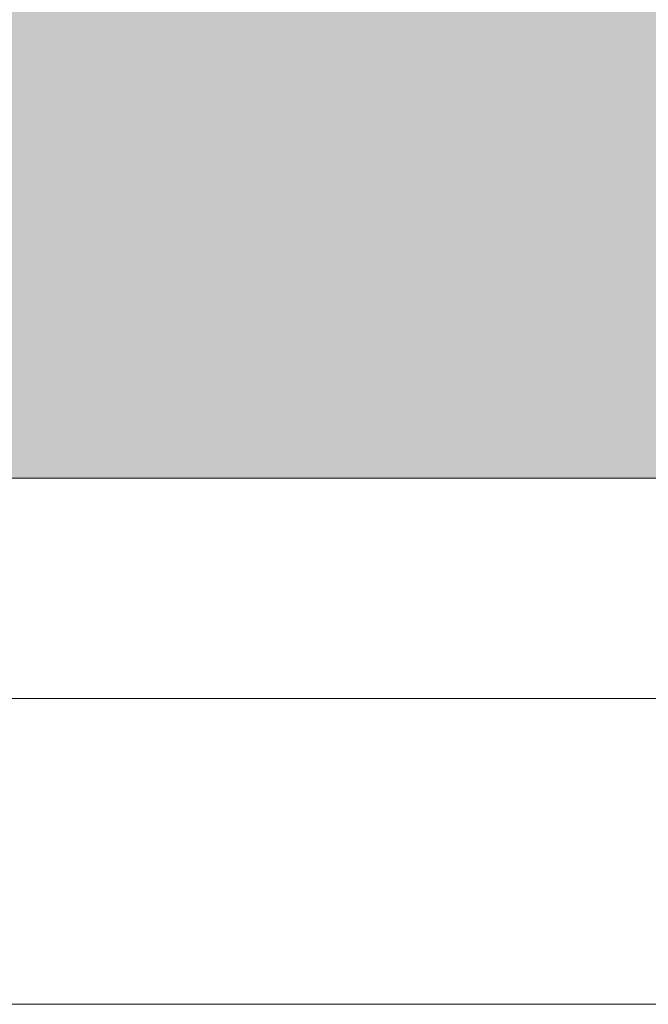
# Model space of a CAD drawing. Header units: millimetres. Extents: x -469965 to -394737, y -22321 to 14469.
# Tile 122 of 256: x -432458 to -432331, y -19886 to -19687. Entities that reach past the tile are written whole.
import ezdxf
from ezdxf.enums import TextEntityAlignment as Align

# ---------------------------------------------------------------- set-up
doc = ezdxf.new("R2010")
doc.units = ezdxf.units.MM
doc.header["$MEASUREMENT"] = 0
doc.layers.add('A-AREA.IFC Model', color=7, linetype='Continuous')
doc.layers.add('New_C-TOPO.IFC Model', color=7, linetype='Continuous')
for name, color, linetype, lineweight in [('ARCHICAD Zone Stamps_Pen_No__1', 7, 'Continuous', 13), ('New_A-13-UKS_Pen_No__250', 7, 'Continuous', 13), ('New_C-TOPO.IFC Model_Pen_No__1', 7, 'Continuous', 13)]:
    doc.layers.add(name, color=color, linetype=linetype, lineweight=lineweight)
doc.styles.add('GENERATED_STYLE_1', font='arial.ttf')

# ---------------------------------------------------------------- blocks, each defined once
blk = doc.blocks.new('Tuulekoda_101_5', base_point=(-434152.9, -18725.26))
at = {"layer": 'A-AREA.IFC Model', "linetype": 'Continuous', "lineweight": 0, "true_color": 0xffffff}
blk.add_hatch(color=7, dxfattribs=at).paths.add_polyline_path([(-431574.85, -18691.21), (-435674.85, -18691.21), (-435674.85, -19779.53), (-431574.85, -19779.53)])
at = {"layer": 'ARCHICAD Zone Stamps_Pen_No__1', "color": 7, "lineweight": 13, "style": 'GENERATED_STYLE_1'}
for tag, p in [('ROOM_NAME', (-434152.9, -18775.54)), ('ROOM_NUMBER', (-434152.9, -19121.26)), ('ROOM_AREA', (-434152.9, -19466.97))]:
    blk.add_attdef(tag, text='', height=220, dxfattribs=at).set_placement(p, align=Align.TOP_LEFT)
blk = doc.blocks.new('Morph_11')
at = {"layer": 'New_C-TOPO.IFC Model_Pen_No__1', "color": 7, "linetype": 'Continuous', "lineweight": 13, "flags": 128}
blk.add_lwpolyline([(-435674.84, -19885.91), (-431574.84, -19885.91)], dxfattribs=at)

msp = doc.modelspace()

# ---------------------------------------------------------------- linework, layer by layer
at = {"layer": 'A-AREA.IFC Model', "color": 7, "linetype": 'Continuous', "lineweight": 0, "true_color": 0xffffff, "flags": 128}
msp.add_lwpolyline([(-431574.85, -18691.21), (-435674.85, -18691.21), (-435674.85, -19779.53), (-431574.85, -19779.53)], close=True, dxfattribs=at)
at = {"layer": 'New_A-13-UKS_Pen_No__250', "color": 7, "linetype": 'Continuous', "lineweight": 13}
msp.add_line((-432496.95, -19824.1), (-431624.85, -19824.1), dxfattribs=at)

# ---------------------------------------------------------------- block references
at = {"layer": 'A-AREA.IFC Model', "color": 7, "linetype": 'Continuous', "lineweight": 13}
msp.add_blockref('Tuulekoda_101_5', (-434152.9, -18725.26), dxfattribs=at)
at = {"layer": 'New_C-TOPO.IFC Model', "linetype": 'Continuous', "lineweight": 0}
msp.add_blockref('Morph_11', (0, 0), dxfattribs=at)

doc.saveas('drawing.dxf')
